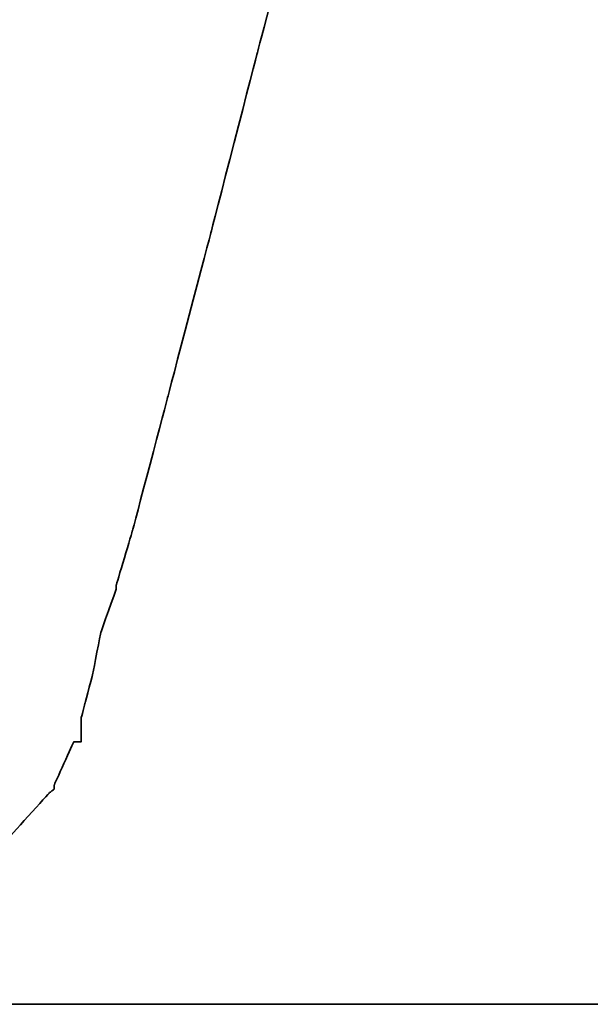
# Model space of a CAD drawing. Header units: millimetres. Extents: x 337 to 649, y 362 to 465.
# Tile 33 of 53: x 556.576 to 557.533, y 393.414 to 395.065. Entities that reach past the tile are written whole.
import ezdxf

# ---------------------------------------------------------------- set-up
doc = ezdxf.new("R2010")
doc.units = ezdxf.units.MM
doc.header["$LTSCALE"] = 0.15
doc.layers.add('DIM', color=4, linetype='CONTINUOUS')
doc.layers.add('layer 1', color=7, linetype='CONTINUOUS')

# ---------------------------------------------------------------- blocks, each defined once
blk = doc.blocks.new('TBI MOTION logo(完整正式版)')
at = {"layer": 'layer 1', "color": 22, "lineweight": 35}
blk.add_open_spline([(-40.59125, -7.943749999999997), (-40.59125, -7.943749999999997), (-40.97375, -7.943749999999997), (-40.97375, -7.943749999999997), (-40.97375, -7.943749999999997), (-40.97375, -7.943749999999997), (-41.38125, -7.943749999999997), (-41.38125, -7.943749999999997), (-41.38125, -7.943749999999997), (-41.38125, -7.943749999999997), (-41.54874999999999, -7.943749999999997), (-41.54874999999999, -7.943749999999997), (-41.54874999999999, -7.943749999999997), (-41.54874999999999, -7.943749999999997), (-41.59875, -7.943749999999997), (-41.59875, -7.943749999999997), (-41.59875, -7.943749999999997), (-41.59875, -7.943749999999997), (-41.88374999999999, -7.943749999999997), (-41.88374999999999, -7.943749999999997), (-41.88374999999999, -7.943749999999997), (-41.88374999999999, -7.943749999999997), (-41.90875, -7.91875), (-41.90875, -7.91875), (-41.90875, -7.91875), (-41.90875, -7.91875), (-42.19875, -7.871249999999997), (-42.19875, -7.871249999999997), (-42.19875, -7.871249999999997), (-42.19875, -7.871249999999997), (-42.43875, -7.82375), (-42.43875, -7.82375), (-42.43875, -7.82375), (-42.43875, -7.82375), (-42.45875, -7.82375), (-42.45875, -7.82375), (-42.45875, -7.82375), (-42.45875, -7.82375), (-42.48624999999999, -7.82375), (-42.48624999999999, -7.82375), (-42.48624999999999, -7.82375), (-42.48624999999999, -7.82375), (-42.67625, -7.723749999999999), (-42.67625, -7.723749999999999), (-42.67625, -7.723749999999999), (-42.67625, -7.723749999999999), (-42.70125, -7.70375), (-42.70125, -7.70375), (-42.70125, -7.70375), (-42.70125, -7.70375), (-42.72375, -7.678749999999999), (-42.72375, -7.678749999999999), (-42.72375, -7.678749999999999), (-42.72375, -7.678749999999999), (-42.86875, -7.488749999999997), (-42.86875, -7.488749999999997), (-42.86875, -7.488749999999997), (-42.86875, -7.488749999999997), (-42.89374999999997, -7.438749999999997), (-42.89374999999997, -7.438749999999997), (-42.89374999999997, -7.438749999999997), (-42.89374999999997, -7.438749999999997), (-42.91875, -7.388749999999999), (-42.91875, -7.388749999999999), (-42.91875, -7.388749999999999), (-42.91875, -7.388749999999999), (-42.93874999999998, -7.12875), (-42.93874999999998, -7.12875), (-42.93874999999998, -7.12875), (-42.93874999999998, -7.12875), (-42.96375, -7.103749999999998), (-42.96375, -7.103749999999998), (-42.96375, -7.103749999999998), (-42.96375, -7.103749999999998), (-42.96375, -7.053749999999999), (-42.96375, -7.053749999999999), (-42.96375, -7.053749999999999), (-42.96375, -7.053749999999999), (-42.96375, -7.00875), (-42.96375, -7.00875), (-42.96375, -7.00875), (-42.96375, -7.00875), (-42.91875, -6.69625), (-42.91875, -6.69625), (-42.91875, -6.69625), (-42.91875, -6.69625), (-42.91875, -6.62375), (-42.91875, -6.62375), (-42.91875, -6.62375), (-42.91875, -6.62375), (-42.91875, -6.59625), (-42.91875, -6.59625), (-42.91875, -6.59625), (-42.91875, -6.59625), (-42.91875, -6.57375), (-42.91875, -6.57375), (-42.91875, -6.57375), (-42.91875, -6.57375), (-42.91875, -6.528749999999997), (-42.91875, -6.528749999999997), (-42.91875, -6.528749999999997), (-42.91875, -6.528749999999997), (-42.89374999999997, -6.50375), (-42.89374999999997, -6.50375), (-42.89374999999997, -6.50375), (-42.89374999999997, -6.50375), (-42.84374999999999, -6.38375), (-42.84374999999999, -6.38375), (-42.84374999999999, -6.38375), (-42.84374999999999, -6.38375), (-42.84374999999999, -6.358749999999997), (-42.84374999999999, -6.358749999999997), (-42.84374999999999, -6.358749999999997), (-42.84374999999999, -6.358749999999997), (-42.74625, -6.143749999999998), (-42.74625, -6.143749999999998), (-42.74625, -6.143749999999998), (-42.74625, -6.143749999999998), (-42.70125, -5.853749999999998), (-42.70125, -5.853749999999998), (-42.70125, -5.853749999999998), (-42.70125, -5.853749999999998), (-42.60374999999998, -5.47125), (-42.60374999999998, -5.47125), (-42.60374999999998, -5.47125), (-42.60374999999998, -5.47125), (-42.60374999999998, -5.44875), (-42.60374999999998, -5.44875), (-42.60374999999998, -5.44875), (-42.60374999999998, -5.44875), (-42.38875, -4.678749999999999), (-42.38875, -4.678749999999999), (-42.38875, -4.678749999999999), (-42.38875, -4.678749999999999), (-42.36375, -4.653749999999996), (-42.36375, -4.653749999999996), (-42.36375, -4.653749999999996), (-42.36375, -4.653749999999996), (-42.12375, -3.69625), (-42.12375, -3.69625), (-42.12375, -3.69625), (-42.12375, -3.69625), (-42.12375, -3.67374), (-42.12375, -3.67374), (-42.12375, -3.67374), (-42.12375, -3.67374), (-41.78875, -2.593739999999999), (-41.78875, -2.593739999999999), (-41.78875, -2.593739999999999), (-41.78875, -2.593739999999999), (-41.18875, -0.19375), (-41.18875, -0.19375), (-41.18875, -0.19375), (-41.18875, -0.19375), (-40.54375, 2.20624), (-40.54375, 2.20624), (-40.54375, 2.20624), (-40.54375, 2.20624), (-40.25374999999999, 3.308749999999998), (-40.25374999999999, 3.308749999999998), (-40.25374999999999, 3.308749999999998), (-40.25374999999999, 3.308749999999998), (-39.98875, 4.27125), (-39.98875, 4.27125), (-39.98875, 4.27125), (-39.98875, 4.27125), (-39.77375, 5.131249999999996), (-39.77375, 5.131249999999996), (-39.77375, 5.131249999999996), (-39.77375, 5.131249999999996), (-39.67875, 5.47125), (-39.67875, 5.47125), (-39.67875, 5.47125), (-39.67875, 5.47125), (-39.60375, 5.756249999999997), (-39.60375, 5.756249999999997), (-39.60375, 5.756249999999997), (-39.60375, 5.756249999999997), (-39.60375, 5.78125), (-39.60375, 5.78125), (-39.60375, 5.78125), (-39.60375, 5.78125), (-39.50875, 5.97125), (-39.50875, 5.97125), (-39.50875, 5.97125), (-39.50875, 5.97125), (-39.50875, 6.138749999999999), (-39.50875, 6.138749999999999), (-39.50875, 6.138749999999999), (-39.50875, 6.138749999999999), (-39.48625, 6.166249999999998), (-39.48625, 6.166249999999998), (-39.48625, 6.166249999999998), (-39.48625, 6.166249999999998), (-39.46125, 6.286249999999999), (-39.46125, 6.286249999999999), (-39.46125, 6.286249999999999), (-39.46125, 6.286249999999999), (-39.46125, 6.426249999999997), (-39.46125, 6.426249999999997), (-39.46125, 6.426249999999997), (-39.46125, 6.426249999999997), (-39.41375, 6.426249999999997), (-39.41375, 6.426249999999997), (-39.41375, 6.426249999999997), (-39.41375, 6.426249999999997), (-39.29375, 6.69125), (-39.29375, 6.69125), (-39.29375, 6.69125), (-39.29375, 6.69125), (-39.26875, 6.741249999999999), (-39.26875, 6.741249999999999), (-39.26875, 6.741249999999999), (-39.26875, 6.741249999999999), (-39.24375, 6.76625), (-39.24375, 6.76625), (-39.24375, 6.76625), (-39.24375, 6.76625), (-38.98375, 7.006239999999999), (-38.98375, 7.006239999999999), (-38.98375, 7.006239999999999), (-38.98375, 7.006239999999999), (-38.95625, 7.026239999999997), (-38.95625, 7.026239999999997), (-38.95625, 7.026239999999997), (-38.95625, 7.026239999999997), (-38.78875, 7.126239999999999), (-38.78875, 7.126239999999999), (-38.78875, 7.126239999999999), (-38.78875, 7.126239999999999), (-38.76375, 7.126239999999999), (-38.76375, 7.126239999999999), (-38.76375, 7.126239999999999), (-38.76375, 7.126239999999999), (-38.74375, 7.126239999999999), (-38.74375, 7.126239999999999), (-38.74375, 7.126239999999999), (-38.74375, 7.126239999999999), (-38.52875, 7.171249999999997), (-38.52875, 7.171249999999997), (-38.52875, 7.171249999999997), (-38.52875, 7.171249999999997), (-38.52875, 7.196239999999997), (-38.52875, 7.196239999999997), (-38.52875, 7.196239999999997), (-38.52875, 7.196239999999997), (-38.50375, 7.196239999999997), (-38.50375, 7.196239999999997), (-38.50375, 7.196239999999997), (-38.50375, 7.196239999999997), (-38.26125, 7.21875), (-38.26125, 7.21875), (-38.26125, 7.21875), (-38.26125, 7.21875), (-38.23875000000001, 7.246239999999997), (-38.23875000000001, 7.246239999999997), (-38.23875000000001, 7.246239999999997), (-38.23875000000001, 7.246239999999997), (-38.21625, 7.246239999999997), (-38.21625, 7.246239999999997), (-38.21625, 7.246239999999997), (-38.21625, 7.246239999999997), (-38.18875, 7.246239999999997), (-38.18875, 7.246239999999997), (-38.18875, 7.246239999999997), (-38.18875, 7.246239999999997), (-37.90375, 7.246239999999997), (-37.90375, 7.246239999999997), (-37.90375, 7.246239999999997), (-37.90375, 7.246239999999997), (-37.85375, 7.246239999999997), (-37.85375, 7.246239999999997), (-37.85375, 7.246239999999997), (-37.85375, 7.246239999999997), (-37.75875, 7.246239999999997), (-37.75875, 7.246239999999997), (-37.75875, 7.246239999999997), (-37.75875, 7.246239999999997), (-37.42375, 7.246239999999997), (-37.42375, 7.246239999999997), (-37.42375, 7.246239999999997), (-37.42375, 7.246239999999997), (-37.08875, 7.246239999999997), (-37.08875, 7.246239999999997), (-37.08875, 7.246239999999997), (-37.08875, 7.246239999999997), (-37.06375, 7.246239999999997), (-37.06375, 7.246239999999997), (-37.06375, 7.246239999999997), (-37.06375, 7.246239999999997), (-37.06375, 7.266239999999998), (-37.06375, 7.266239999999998), (-37.06375, 7.266239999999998), (-37.06375, 7.266239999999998), (-37.03875, 7.291249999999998), (-37.03875, 7.291249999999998), (-37.03875, 7.291249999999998), (-37.03875, 7.291249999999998), (-37.03875, 7.31625), (-37.03875, 7.31625), (-37.03875, 7.31625), (-37.03875, 7.31625), (-36.94125, 7.676249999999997), (-36.94125, 7.676249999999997), (-36.94125, 7.676249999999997), (-36.94125, 7.676249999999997), (-36.86875, 7.98625), (-36.86875, 7.98625), (-36.86875, 7.98625), (-36.86875, 7.98625), (-36.98875000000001, 7.98625), (-36.98875000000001, 7.98625), (-36.98875000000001, 7.98625), (-36.98875000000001, 7.98625), (-37.42375, 7.98625), (-37.42375, 7.98625), (-37.42375, 7.98625), (-37.42375, 7.98625), (-37.94875, 7.98625), (-37.94875, 7.98625), (-37.94875, 7.98625), (-37.94875, 7.98625), (-38.57375, 7.98625), (-38.57375, 7.98625), (-38.57375, 7.98625), (-38.57375, 7.98625), (-39.29375, 7.98625), (-39.29375, 7.98625), (-39.29375, 7.98625), (-39.29375, 7.98625), (-40.82875, 7.98625), (-40.82875, 7.98625), (-40.82875, 7.98625), (-40.82875, 7.98625), (-42.36375, 7.98625), (-42.36375, 7.98625), (-42.36375, 7.98625), (-42.36375, 7.98625), (-43.08375, 7.98625), (-43.08375, 7.98625), (-43.08375, 7.98625), (-43.08375, 7.98625), (-43.70875, 7.98625), (-43.70875, 7.98625), (-43.70875, 7.98625), (-43.70875, 7.98625), (-44.23375, 7.98625), (-44.23375, 7.98625), (-44.23375, 7.98625), (-44.23375, 7.98625), (-44.66875, 7.98625), (-44.66875, 7.98625), (-44.66875, 7.98625), (-44.66875, 7.98625), (-44.88375, 7.98625), (-44.88375, 7.98625), (-44.88375, 7.98625), (-44.88375, 7.98625), (-44.90874999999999, 7.94125), (-44.90874999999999, 7.94125), (-44.90874999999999, 7.94125), (-44.90874999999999, 7.94125), (-44.90874999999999, 7.916249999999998), (-44.90874999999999, 7.916249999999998), (-44.90874999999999, 7.916249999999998), (-44.90874999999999, 7.916249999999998), (-45.00375, 7.55625), (-45.00375, 7.55625), (-45.00375, 7.55625), (-45.00375, 7.55625), (-45.05374999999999, 7.246239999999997), (-45.05374999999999, 7.246239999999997), (-45.05374999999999, 7.246239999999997), (-45.05374999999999, 7.246239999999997), (-44.61875, 7.246239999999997), (-44.61875, 7.246239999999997), (-44.61875, 7.246239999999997), (-44.61875, 7.246239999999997), (-44.11375, 7.246239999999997), (-44.11375, 7.246239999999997), (-44.11375, 7.246239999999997), (-44.11375, 7.246239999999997), (-43.99375, 7.246239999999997), (-43.99375, 7.246239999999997), (-43.99375, 7.246239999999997), (-43.99375, 7.246239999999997), (-43.94625, 7.246239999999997), (-43.94625, 7.246239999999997), (-43.94625, 7.246239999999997), (-43.94625, 7.246239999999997), (-43.92374, 7.246239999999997), (-43.92374, 7.246239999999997), (-43.92374, 7.246239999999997), (-43.92374, 7.246239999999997), (-43.65874999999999, 7.246239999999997), (-43.65874999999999, 7.246239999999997), (-43.65874999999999, 7.246239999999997), (-43.65874999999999, 7.246239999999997), (-43.63875, 7.21875), (-43.63875, 7.21875), (-43.63875, 7.21875), (-43.63875, 7.21875), (-43.46874999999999, 7.196239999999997), (-43.46874999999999, 7.196239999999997), (-43.46874999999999, 7.196239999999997), (-43.46874999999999, 7.196239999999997), (-43.39875, 7.196239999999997), (-43.39875, 7.196239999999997), (-43.39875, 7.196239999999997), (-43.39875, 7.196239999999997), (-43.37125, 7.171249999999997), (-43.37125, 7.171249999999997), (-43.37125, 7.171249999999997), (-43.37125, 7.171249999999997), (-43.34875, 7.171249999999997), (-43.34875, 7.171249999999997), (-43.34875, 7.171249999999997), (-43.34875, 7.171249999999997), (-43.20375, 7.126239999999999), (-43.20375, 7.126239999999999), (-43.20375, 7.126239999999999), (-43.20375, 7.126239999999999), (-43.05875, 7.076239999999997), (-43.05875, 7.076239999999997), (-43.05875, 7.076239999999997), (-43.05875, 7.076239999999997), (-43.01375, 7.076239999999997), (-43.01375, 7.076239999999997), (-43.01375, 7.076239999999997), (-43.01375, 7.076239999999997), (-42.98875, 7.026239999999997), (-42.98875, 7.026239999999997), (-42.98875, 7.026239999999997), (-42.98875, 7.026239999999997), (-42.79874999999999, 6.86125), (-42.79874999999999, 6.86125), (-42.79874999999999, 6.86125), (-42.79874999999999, 6.86125), (-42.77375, 6.81125), (-42.77375, 6.81125), (-42.77375, 6.81125), (-42.77375, 6.81125), (-42.74625, 6.76625), (-42.74625, 6.76625), (-42.74625, 6.76625), (-42.74625, 6.76625), (-42.72375, 6.47625), (-42.72375, 6.47625), (-42.72375, 6.47625), (-42.72375, 6.47625), (-42.70125, 6.45124), (-42.70125, 6.45124), (-42.70125, 6.45124), (-42.70125, 6.45124), (-42.70125, 6.426249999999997), (-42.70125, 6.426249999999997), (-42.70125, 6.426249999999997), (-42.70125, 6.426249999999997), (-42.72375, 6.40625), (-42.72375, 6.40625), (-42.72375, 6.40625), (-42.72375, 6.40625), (-42.74625, 5.97125), (-42.74625, 5.97125), (-42.74625, 5.97125), (-42.74625, 5.97125), (-42.74625, 5.94625), (-42.74625, 5.94625), (-42.74625, 5.94625), (-42.74625, 5.94625), (-42.74625, 5.926249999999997), (-42.74625, 5.926249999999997), (-42.74625, 5.926249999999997), (-42.74625, 5.926249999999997), (-42.77375, 5.876249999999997), (-42.77375, 5.876249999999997), (-42.77375, 5.876249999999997), (-42.77375, 5.876249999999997), (-42.81875, 5.80625), (-42.81875, 5.80625), (-42.81875, 5.80625), (-42.81875, 5.80625), (-42.86875, 5.63625), (-42.86875, 5.63625), (-42.86875, 5.63625), (-42.86875, 5.63625), (-42.91875, 5.39625), (-42.91875, 5.39625), (-42.91875, 5.39625), (-42.91875, 5.39625), (-42.91875, 5.37124), (-42.91875, 5.37124), (-42.91875, 5.37124), (-42.91875, 5.37124), (-43.01375, 5.10874), (-43.01375, 5.10874), (-43.01375, 5.10874), (-43.01375, 5.10874), (-43.10875, 4.771239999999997), (-43.10875, 4.771239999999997), (-43.10875, 4.771239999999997), (-43.10875, 4.771239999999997), (-43.29875, 3.956249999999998), (-43.29875, 3.956249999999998), (-43.29875, 3.956249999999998), (-43.29875, 3.956249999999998), (-43.58875, 2.951249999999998), (-43.58875, 2.951249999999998), (-43.58875, 2.951249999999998), (-43.58875, 2.951249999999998), (-43.87375, 1.87125), (-43.87375, 1.87125), (-43.87375, 1.87125), (-43.87375, 1.87125), (-44.52625, -0.50374), (-44.52625, -0.50374), (-44.52625, -0.50374), (-44.52625, -0.50374), (-45.14874999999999, -2.853749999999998), (-45.14874999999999, -2.853749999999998), (-45.14874999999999, -2.853749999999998), (-45.14874999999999, -2.853749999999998), (-45.43375, -3.95875), (-45.43375, -3.95875), (-45.43375, -3.95875), (-45.43375, -3.95875), (-45.69874999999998, -4.96875), (-45.69874999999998, -4.96875), (-45.69874999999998, -4.96875), (-45.69874999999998, -4.96875), (-45.91375, -5.78375), (-45.91375, -5.78375), (-45.91375, -5.78375), (-45.91375, -5.78375), (-46.01374999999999, -6.11875), (-46.01374999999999, -6.11875), (-46.01374999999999, -6.11875), (-46.01374999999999, -6.11875), (-46.01374999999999, -6.143749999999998), (-46.01374999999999, -6.143749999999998), (-46.01374999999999, -6.143749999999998), (-46.01374999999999, -6.143749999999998), (-46.10875, -6.40875), (-46.10875, -6.40875), (-46.10875, -6.40875), (-46.10875, -6.40875), (-46.15375, -6.648749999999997), (-46.15375, -6.648749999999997), (-46.15375, -6.648749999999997), (-46.15375, -6.648749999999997), (-46.20375, -6.83875), (-46.20375, -6.83875), (-46.20375, -6.83875), (-46.20375, -6.83875), (-46.22874999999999, -6.933749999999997), (-46.22874999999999, -6.933749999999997), (-46.22874999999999, -6.933749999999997), (-46.22874999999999, -6.933749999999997), (-46.22874999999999, -7.07875), (-46.22874999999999, -7.07875), (-46.22874999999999, -7.07875), (-46.22874999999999, -7.07875), (-46.27374999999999, -7.07875), (-46.27374999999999, -7.07875), (-46.27374999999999, -7.07875), (-46.27374999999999, -7.07875), (-46.39375, -7.34375), (-46.39375, -7.34375), (-46.39375, -7.34375), (-46.39375, -7.34375), (-46.39375, -7.36875), (-46.39375, -7.36875), (-46.39375, -7.36875), (-46.39375, -7.36875), (-46.42125, -7.388749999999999), (-46.42125, -7.388749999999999), (-46.42125, -7.388749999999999), (-46.42125, -7.388749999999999), (-46.68375, -7.678749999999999), (-46.68375, -7.678749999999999), (-46.68375, -7.678749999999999), (-46.68375, -7.678749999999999), (-46.70875, -7.70375), (-46.70875, -7.70375), (-46.70875, -7.70375), (-46.70875, -7.70375), (-46.75374999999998, -7.723749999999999), (-46.75374999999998, -7.723749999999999), (-46.75374999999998, -7.723749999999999), (-46.75374999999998, -7.723749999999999), (-47.08874999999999, -7.871249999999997), (-47.08874999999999, -7.871249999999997), (-47.08874999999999, -7.871249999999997), (-47.08874999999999, -7.871249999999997), (-47.11625, -7.871249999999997), (-47.11625, -7.871249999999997), (-47.11625, -7.871249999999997), (-47.11625, -7.871249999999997), (-47.13875, -7.893749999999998), (-47.13875, -7.893749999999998), (-47.13875, -7.893749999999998), (-47.13875, -7.893749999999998), (-47.56874999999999, -7.91875), (-47.56874999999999, -7.91875), (-47.56874999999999, -7.91875), (-47.56874999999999, -7.91875), (-47.59624999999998, -7.943749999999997), (-47.59624999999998, -7.943749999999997), (-47.59624999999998, -7.943749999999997), (-47.59624999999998, -7.943749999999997), (-47.64375, -7.943749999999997), (-47.64375, -7.943749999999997), (-47.64375, -7.943749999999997), (-47.64375, -7.943749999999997), (-47.73625, -7.943749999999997), (-47.73625, -7.943749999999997), (-47.73625, -7.943749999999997), (-47.73625, -7.943749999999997), (-48.07375, -7.943749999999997), (-48.07375, -7.943749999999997), (-48.07375, -7.943749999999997), (-48.07375, -7.943749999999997), (-48.36125, -7.943749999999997), (-48.36125, -7.943749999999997), (-48.36125, -7.943749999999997), (-48.36125, -7.943749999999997), (-48.36125, -7.966249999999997), (-48.36125, -7.966249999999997), (-48.36125, -7.966249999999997), (-48.36125, -7.966249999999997), (-48.36125, -7.991249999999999), (-48.36125, -7.991249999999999), (-48.36125, -7.991249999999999), (-48.36125, -7.991249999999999), (-48.38875, -8.013749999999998), (-48.38875, -8.013749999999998), (-48.38875, -8.013749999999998), (-48.38875, -8.013749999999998), (-48.50875, -8.34875), (-48.50875, -8.34875), (-48.50875, -8.34875), (-48.50875, -8.34875), (-48.55375, -8.68625), (-48.55375, -8.68625), (-48.55375, -8.68625), (-48.55375, -8.68625), (-48.45875, -8.68625), (-48.45875, -8.68625), (-48.45875, -8.68625), (-48.45875, -8.68625), (-48.07375, -8.68625), (-48.07375, -8.68625), (-48.07375, -8.68625), (-48.07375, -8.68625), (-47.52374999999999, -8.68625), (-47.52374999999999, -8.68625), (-47.52374999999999, -8.68625), (-47.52374999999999, -8.68625), (-46.92375, -8.68625), (-46.92375, -8.68625), (-46.92375, -8.68625), (-46.92375, -8.68625), (-46.25375, -8.68625), (-46.25375, -8.68625), (-46.25375, -8.68625), (-46.25375, -8.68625), (-46.20375, -8.68625), (-46.20375, -8.68625), (-46.20375, -8.68625), (-46.20375, -8.68625), (-44.71375, -8.68625), (-44.71375, -8.68625), (-44.71375, -8.68625), (-44.71375, -8.68625), (-43.22874999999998, -8.68625), (-43.22874999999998, -8.68625), (-43.22874999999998, -8.68625), (-43.22874999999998, -8.68625), (-42.55875, -8.68625), (-42.55875, -8.68625), (-42.55875, -8.68625), (-42.55875, -8.68625), (-42.50874999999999, -8.68625), (-42.50874999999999, -8.68625), (-42.50874999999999, -8.68625), (-42.50874999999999, -8.68625), (-41.93375, -8.68625), (-41.93375, -8.68625), (-41.93375, -8.68625), (-41.93375, -8.68625), (-41.38125, -8.68625), (-41.38125, -8.68625), (-41.38125, -8.68625), (-41.38125, -8.68625), (-40.97375, -8.68625), (-40.97375, -8.68625), (-40.97375, -8.68625), (-40.97375, -8.68625), (-40.78125, -8.68625), (-40.78125, -8.68625), (-40.78125, -8.68625), (-40.78125, -8.68625), (-40.78125, -8.638749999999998), (-40.78125, -8.638749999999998), (-40.78125, -8.638749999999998), (-40.78125, -8.638749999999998), (-40.75874999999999, -8.638749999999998), (-40.75874999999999, -8.638749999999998), (-40.75874999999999, -8.638749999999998), (-40.75874999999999, -8.638749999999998), (-40.66374999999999, -8.27875), (-40.66374999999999, -8.27875), (-40.66374999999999, -8.27875), (-40.66374999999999, -8.27875), (-40.59125, -7.943749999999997), (-40.59125, -7.943749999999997)], degree=3, knots=[0, 0, 0, 0, 0.0055865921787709, 0.0055865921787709, 0.0055865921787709, 0.0055866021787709, 0.0111731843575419, 0.0111731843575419, 0.0111731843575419, 0.0111731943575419, 0.0167597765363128, 0.0167597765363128, 0.0167597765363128, 0.0167597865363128, 0.0223463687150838, 0.0223463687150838, 0.0223463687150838, 0.0223463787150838, 0.0279329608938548, 0.0279329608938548, 0.0279329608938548, 0.0279329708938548, 0.0335195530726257, 0.0335195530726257, 0.0335195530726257, 0.0335195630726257, 0.0391061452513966, 0.0391061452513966, 0.0391061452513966, 0.0391061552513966, 0.0446927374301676, 0.0446927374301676, 0.0446927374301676, 0.0446927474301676, 0.0502793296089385, 0.0502793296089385, 0.0502793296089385, 0.0502793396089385, 0.0558659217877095, 0.0558659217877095, 0.0558659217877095, 0.0558659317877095, 0.0614525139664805, 0.0614525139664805, 0.0614525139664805, 0.0614525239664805, 0.0670391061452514, 0.0670391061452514, 0.0670391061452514, 0.0670391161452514, 0.0726256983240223, 0.0726256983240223, 0.0726256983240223, 0.0726257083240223, 0.0782122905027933, 0.0782122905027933, 0.0782122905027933, 0.0782123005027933, 0.0837988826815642, 0.0837988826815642, 0.0837988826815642, 0.0837988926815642, 0.0893854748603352, 0.0893854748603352, 0.0893854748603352, 0.0893854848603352, 0.0949720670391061, 0.0949720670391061, 0.0949720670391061, 0.0949720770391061, 0.1005586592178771, 0.1005586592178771, 0.1005586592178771, 0.1005586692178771, 0.106145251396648, 0.106145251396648, 0.106145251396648, 0.106145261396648, 0.1117318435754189, 0.1117318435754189, 0.1117318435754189, 0.1117318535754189, 0.1173184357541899, 0.1173184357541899, 0.1173184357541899, 0.1173184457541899, 0.1229050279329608, 0.1229050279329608, 0.1229050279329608, 0.1229050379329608, 0.1284916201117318, 0.1284916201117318, 0.1284916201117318, 0.1284916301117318, 0.1340782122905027, 0.1340782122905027, 0.1340782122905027, 0.1340782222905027, 0.1396648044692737, 0.1396648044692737, 0.1396648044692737, 0.1396648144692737, 0.1452513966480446, 0.1452513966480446, 0.1452513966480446, 0.1452514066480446, 0.1508379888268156, 0.1508379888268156, 0.1508379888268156, 0.1508379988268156, 0.1564245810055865, 0.1564245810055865, 0.1564245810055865, 0.1564245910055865, 0.1620111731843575, 0.1620111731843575, 0.1620111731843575, 0.1620111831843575, 0.1675977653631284, 0.1675977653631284, 0.1675977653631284, 0.1675977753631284, 0.1731843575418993, 0.1731843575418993, 0.1731843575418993, 0.1731843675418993, 0.1787709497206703, 0.1787709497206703, 0.1787709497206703, 0.1787709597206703, 0.1843575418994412, 0.1843575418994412, 0.1843575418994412, 0.1843575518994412, 0.1899441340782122, 0.1899441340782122, 0.1899441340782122, 0.1899441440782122, 0.1955307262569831, 0.1955307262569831, 0.1955307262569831, 0.1955307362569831, 0.2011173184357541, 0.2011173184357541, 0.2011173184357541, 0.2011173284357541, 0.206703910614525, 0.206703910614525, 0.206703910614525, 0.206703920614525, 0.2122905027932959, 0.2122905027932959, 0.2122905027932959, 0.2122905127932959, 0.2178770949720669, 0.2178770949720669, 0.2178770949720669, 0.2178771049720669, 0.2234636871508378, 0.2234636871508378, 0.2234636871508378, 0.2234636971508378, 0.2290502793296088, 0.2290502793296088, 0.2290502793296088, 0.2290502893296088, 0.2346368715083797, 0.2346368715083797, 0.2346368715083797, 0.2346368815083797, 0.2402234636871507, 0.2402234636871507, 0.2402234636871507, 0.2402234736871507, 0.2458100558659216, 0.2458100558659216, 0.2458100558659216, 0.2458100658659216, 0.2513966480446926, 0.2513966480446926, 0.2513966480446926, 0.2513966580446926, 0.2569832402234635, 0.2569832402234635, 0.2569832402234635, 0.2569832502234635, 0.2625698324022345, 0.2625698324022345, 0.2625698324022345, 0.2625698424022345, 0.2681564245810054, 0.2681564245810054, 0.2681564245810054, 0.2681564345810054, 0.2737430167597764, 0.2737430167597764, 0.2737430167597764, 0.2737430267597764, 0.2793296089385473, 0.2793296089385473, 0.2793296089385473, 0.2793296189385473, 0.2849162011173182, 0.2849162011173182, 0.2849162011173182, 0.2849162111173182, 0.2905027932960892, 0.2905027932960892, 0.2905027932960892, 0.2905028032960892, 0.2960893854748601, 0.2960893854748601, 0.2960893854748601, 0.29608939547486, 0.3016759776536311, 0.3016759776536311, 0.3016759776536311, 0.3016759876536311, 0.3072625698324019, 0.3072625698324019, 0.3072625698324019, 0.3072625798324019, 0.312849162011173, 0.312849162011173, 0.312849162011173, 0.312849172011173, 0.3184357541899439, 0.3184357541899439, 0.3184357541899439, 0.3184357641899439, 0.3240223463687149, 0.3240223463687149, 0.3240223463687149, 0.3240223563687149, 0.3296089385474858, 0.3296089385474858, 0.3296089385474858, 0.3296089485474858, 0.3351955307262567, 0.3351955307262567, 0.3351955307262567, 0.3351955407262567, 0.3407821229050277, 0.3407821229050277, 0.3407821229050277, 0.3407821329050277, 0.3463687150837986, 0.3463687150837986, 0.3463687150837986, 0.3463687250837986, 0.3519553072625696, 0.3519553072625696, 0.3519553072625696, 0.3519553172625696, 0.3575418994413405, 0.3575418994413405, 0.3575418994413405, 0.3575419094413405, 0.3631284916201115, 0.3631284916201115, 0.3631284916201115, 0.3631285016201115, 0.3687150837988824, 0.3687150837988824, 0.3687150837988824, 0.3687150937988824, 0.3743016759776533, 0.3743016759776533, 0.3743016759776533, 0.3743016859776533, 0.3798882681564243, 0.3798882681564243, 0.3798882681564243, 0.3798882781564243, 0.3854748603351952, 0.3854748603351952, 0.3854748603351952, 0.3854748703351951, 0.3910614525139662, 0.3910614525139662, 0.3910614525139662, 0.3910614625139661, 0.3966480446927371, 0.3966480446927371, 0.3966480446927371, 0.3966480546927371, 0.4022346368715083, 0.4022346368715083, 0.4022346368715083, 0.4022346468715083, 0.407821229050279, 0.407821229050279, 0.407821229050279, 0.407821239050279, 0.4134078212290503, 0.4134078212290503, 0.4134078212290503, 0.4134078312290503, 0.4189944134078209, 0.4189944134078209, 0.4189944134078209, 0.4189944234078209, 0.4245810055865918, 0.4245810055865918, 0.4245810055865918, 0.4245810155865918, 0.4301675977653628, 0.4301675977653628, 0.4301675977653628, 0.4301676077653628, 0.4357541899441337, 0.4357541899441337, 0.4357541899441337, 0.4357541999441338, 0.4413407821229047, 0.4413407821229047, 0.4413407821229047, 0.4413407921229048, 0.4469273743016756, 0.4469273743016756, 0.4469273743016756, 0.4469273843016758, 0.4525139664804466, 0.4525139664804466, 0.4525139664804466, 0.4525139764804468, 0.4581005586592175, 0.4581005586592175, 0.4581005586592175, 0.4581005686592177, 0.4636871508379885, 0.4636871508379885, 0.4636871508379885, 0.4636871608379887, 0.4692737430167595, 0.4692737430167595, 0.4692737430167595, 0.4692737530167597, 0.4748603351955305, 0.4748603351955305, 0.4748603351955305, 0.4748603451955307, 0.4804469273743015, 0.4804469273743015, 0.4804469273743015, 0.4804469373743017, 0.4860335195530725, 0.4860335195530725, 0.4860335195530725, 0.4860335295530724, 0.4916201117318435, 0.4916201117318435, 0.4916201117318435, 0.4916201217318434, 0.4972067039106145, 0.4972067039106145, 0.4972067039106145, 0.4972067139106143, 0.5027932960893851, 0.5027932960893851, 0.5027932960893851, 0.5027933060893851, 0.508379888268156, 0.508379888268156, 0.508379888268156, 0.508379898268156, 0.513966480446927, 0.513966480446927, 0.513966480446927, 0.5139664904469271, 0.519553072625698, 0.519553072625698, 0.519553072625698, 0.5195530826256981, 0.525139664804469, 0.525139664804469, 0.525139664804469, 0.525139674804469, 0.53072625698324, 0.53072625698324, 0.53072625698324, 0.5307262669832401, 0.536312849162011, 0.536312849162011, 0.536312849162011, 0.5363128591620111, 0.541899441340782, 0.541899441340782, 0.541899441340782, 0.5418994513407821, 0.547486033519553, 0.547486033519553, 0.547486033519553, 0.547486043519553, 0.553072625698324, 0.553072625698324, 0.553072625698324, 0.5530726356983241, 0.558659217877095, 0.558659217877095, 0.558659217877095, 0.558659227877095, 0.564245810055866, 0.564245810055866, 0.564245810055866, 0.564245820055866, 0.569832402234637, 0.569832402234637, 0.569832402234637, 0.5698324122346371, 0.575418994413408, 0.575418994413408, 0.575418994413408, 0.575419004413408, 0.581005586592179, 0.581005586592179, 0.581005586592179, 0.581005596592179, 0.58659217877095, 0.58659217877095, 0.58659217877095, 0.5865921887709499, 0.592178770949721, 0.592178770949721, 0.592178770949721, 0.5921787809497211, 0.5977653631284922, 0.5977653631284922, 0.5977653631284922, 0.5977653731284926, 0.603351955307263, 0.603351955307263, 0.603351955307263, 0.6033519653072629, 0.608938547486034, 0.608938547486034, 0.608938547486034, 0.608938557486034, 0.6145251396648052, 0.6145251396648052, 0.6145251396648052, 0.6145251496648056, 0.6201117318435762, 0.6201117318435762, 0.6201117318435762, 0.6201117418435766, 0.6256983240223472, 0.6256983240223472, 0.6256983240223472, 0.6256983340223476, 0.631284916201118, 0.631284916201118, 0.631284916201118, 0.631284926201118, 0.6368715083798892, 0.6368715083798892, 0.6368715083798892, 0.6368715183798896, 0.6424581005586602, 0.6424581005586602, 0.6424581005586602, 0.6424581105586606, 0.6480446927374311, 0.6480446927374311, 0.6480446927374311, 0.6480447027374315, 0.6536312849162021, 0.6536312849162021, 0.6536312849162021, 0.6536312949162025, 0.6592178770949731, 0.6592178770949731, 0.6592178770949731, 0.6592178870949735, 0.6648044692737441, 0.6648044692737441, 0.6648044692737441, 0.6648044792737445, 0.6703910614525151, 0.6703910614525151, 0.6703910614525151, 0.6703910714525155, 0.6759776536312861, 0.6759776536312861, 0.6759776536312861, 0.6759776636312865, 0.6815642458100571, 0.6815642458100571, 0.6815642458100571, 0.6815642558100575, 0.687150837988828, 0.687150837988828, 0.687150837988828, 0.687150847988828, 0.6927374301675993, 0.6927374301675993, 0.6927374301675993, 0.6927374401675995, 0.69832402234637, 0.69832402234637, 0.69832402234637, 0.69832403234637, 0.703910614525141, 0.703910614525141, 0.703910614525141, 0.703910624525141, 0.7094972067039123, 0.7094972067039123, 0.7094972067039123, 0.7094972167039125, 0.715083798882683, 0.715083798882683, 0.715083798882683, 0.715083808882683, 0.7206703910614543, 0.7206703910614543, 0.7206703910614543, 0.7206704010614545, 0.7262569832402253, 0.7262569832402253, 0.7262569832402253, 0.7262569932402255, 0.731843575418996, 0.731843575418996, 0.731843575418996, 0.731843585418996, 0.7374301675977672, 0.7374301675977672, 0.7374301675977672, 0.7374301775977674, 0.7430167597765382, 0.7430167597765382, 0.7430167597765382, 0.7430167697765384, 0.7486033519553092, 0.7486033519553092, 0.7486033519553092, 0.7486033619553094, 0.75418994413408, 0.75418994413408, 0.75418994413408, 0.75418995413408, 0.7597765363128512, 0.7597765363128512, 0.7597765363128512, 0.7597765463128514, 0.7653631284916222, 0.7653631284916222, 0.7653631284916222, 0.7653631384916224, 0.770949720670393, 0.770949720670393, 0.770949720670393, 0.770949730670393, 0.7765363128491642, 0.7765363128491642, 0.7765363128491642, 0.7765363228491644, 0.7821229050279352, 0.7821229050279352, 0.7821229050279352, 0.7821229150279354, 0.787709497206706, 0.787709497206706, 0.787709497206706, 0.787709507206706, 0.7932960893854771, 0.7932960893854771, 0.7932960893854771, 0.7932960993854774, 0.798882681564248, 0.798882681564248, 0.798882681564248, 0.798882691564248, 0.8044692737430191, 0.8044692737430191, 0.8044692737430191, 0.8044692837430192, 0.8100558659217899, 0.8100558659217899, 0.8100558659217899, 0.81005587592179, 0.8156424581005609, 0.8156424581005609, 0.8156424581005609, 0.815642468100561, 0.8212290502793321, 0.8212290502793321, 0.8212290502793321, 0.8212290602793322, 0.8268156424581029, 0.8268156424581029, 0.8268156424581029, 0.826815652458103, 0.8324022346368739, 0.8324022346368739, 0.8324022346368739, 0.832402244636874, 0.8379888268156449, 0.8379888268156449, 0.8379888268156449, 0.837988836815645, 0.8435754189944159, 0.8435754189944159, 0.8435754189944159, 0.8435754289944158, 0.8491620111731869, 0.8491620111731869, 0.8491620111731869, 0.849162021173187, 0.8547486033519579, 0.8547486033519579, 0.8547486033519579, 0.854748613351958, 0.8603351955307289, 0.8603351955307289, 0.8603351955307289, 0.860335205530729, 0.8659217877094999, 0.8659217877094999, 0.8659217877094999, 0.8659217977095, 0.8715083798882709, 0.8715083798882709, 0.8715083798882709, 0.871508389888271, 0.8770949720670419, 0.8770949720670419, 0.8770949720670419, 0.877094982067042, 0.8826815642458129, 0.8826815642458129, 0.8826815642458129, 0.882681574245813, 0.888268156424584, 0.888268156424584, 0.888268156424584, 0.8882681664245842, 0.8938547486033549, 0.8938547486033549, 0.8938547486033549, 0.893854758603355, 0.8994413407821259, 0.8994413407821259, 0.8994413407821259, 0.899441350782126, 0.9050279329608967, 0.9050279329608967, 0.9050279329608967, 0.9050279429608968, 0.9106145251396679, 0.9106145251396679, 0.9106145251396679, 0.910614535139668, 0.9162011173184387, 0.9162011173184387, 0.9162011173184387, 0.9162011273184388, 0.9217877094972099, 0.9217877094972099, 0.9217877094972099, 0.92178771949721, 0.9273743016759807, 0.9273743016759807, 0.9273743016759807, 0.9273743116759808, 0.9329608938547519, 0.9329608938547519, 0.9329608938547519, 0.932960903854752, 0.9385474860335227, 0.9385474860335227, 0.9385474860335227, 0.9385474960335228, 0.944134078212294, 0.944134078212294, 0.944134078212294, 0.9441340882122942, 0.9497206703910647, 0.9497206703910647, 0.9497206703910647, 0.9497206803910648, 0.9553072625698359, 0.9553072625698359, 0.9553072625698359, 0.955307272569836, 0.960893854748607, 0.960893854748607, 0.960893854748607, 0.9608938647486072, 0.9664804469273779, 0.9664804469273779, 0.9664804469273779, 0.9664804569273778, 0.972067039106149, 0.972067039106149, 0.972067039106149, 0.9720670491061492, 0.9776536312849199, 0.9776536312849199, 0.9776536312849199, 0.97765364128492, 0.9832402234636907, 0.9832402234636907, 0.9832402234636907, 0.9832402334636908, 0.988826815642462, 0.988826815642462, 0.988826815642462, 0.9888268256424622, 0.9944134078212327, 0.9944134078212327, 0.9944134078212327, 0.9944134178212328, 1, 1, 1, 1], dxfattribs=at)

msp = doc.modelspace()

# ---------------------------------------------------------------- block references
at = {"layer": 'DIM', "color": 7, "xscale": 0.2736514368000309, "yscale": 0.2736514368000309, "zscale": 0.2736514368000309}
msp.add_blockref('TBI MOTION logo(完整正式版)', (569.3298963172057, 395.7911459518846), dxfattribs=at)

doc.saveas('drawing.dxf')
